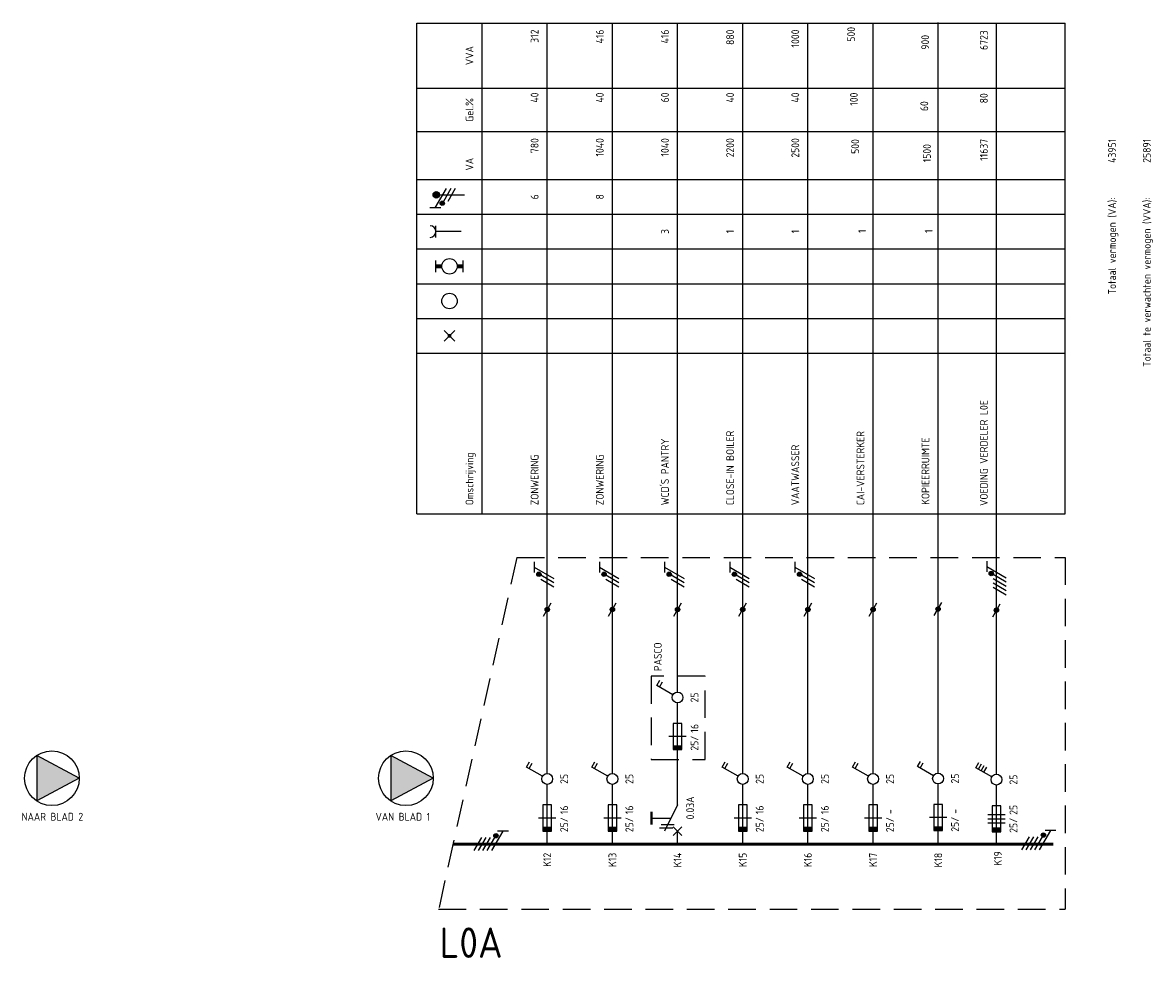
# Model space of a CAD drawing. Extents: x 30 to 1491, y -30 to 580.
# Tile 2 of 6: x 393 to 654, y 52 to 267. Entities that reach past the tile are written whole.
import ezdxf
from ezdxf.enums import TextEntityAlignment as Align

# ---------------------------------------------------------------- set-up
doc = ezdxf.new("R2010")
doc.units = 0
doc.linetypes.add('HIDDEN', pattern=[9.525, 6.35, -3.175])
doc.layers.get('0').update_dxf_attribs({"linetype": 'CONTINUOUS'})
for name, color, linetype in [('EL$1----', 3, 'CONTINUOUS'), ('EL$1----_L0A', 3, 'CONTINUOUS'), ('EL$1----_L1A', 3, 'CONTINUOUS'), ('EL$1----_L1B', 3, 'CONTINUOUS'), ('EL6112--', 3, 'CONTINUOUS'), ('EL6222--', 3, 'CONTINUOUS')]:
    doc.layers.add(name, color=color, linetype=linetype)
doc.styles.add('BURO-018', font='iso.shx', dxfattribs={"height": 1.8})

# ---------------------------------------------------------------- blocks, each defined once
blk = doc.blocks.new('m1')
at = {"color": 0, "linetype": 'Continuous'}
blk.add_line((0, 21), (0, 33), dxfattribs=at)
blk = doc.blocks.new('B2')
at = {"color": 0, "linetype": 'Continuous'}
for p, q in [((0, 16.25), (0, 21)), ((-4.75, 17.74), (-4.05, 18.95)), ((-4.14, 17.39), (-3.44, 18.6)), ((-1.08, 15.62), (-4.75, 17.74)), ((0, 0), (0, 13.75)), ((-1, 9), (-1, 3)), ((1, 9), (-1, 9)), ((1, 3), (1, 9)), ((2, 6), (-2, 6)), ((-1, 3), (1, 3))]:
    blk.add_line(p, q, dxfattribs=at)
blk.add_circle((0, 15), 1.25, dxfattribs=at)
blk.add_solid([(-1, 3), (-1, 4), (1, 3), (1, 4)], dxfattribs=at)
at = {"color": 1, "linetype": 'Continuous', "style": 'BURO-018'}
blk.add_attdef('E_IGS', text='', height=1.8, rotation=90, dxfattribs=at).set_placement((3, 15), align=Align.TOP_CENTER)
blk.add_attdef('E_ISP', text='', height=1.8, rotation=90, dxfattribs=at).set_placement((3, 6.9), align=Align.TOP_LEFT)
at = {"color": 1, "style": 'BURO-018'}
blk.add_attdef('E_VRIJ1', (-3, 3), '', height=1.8, rotation=90, dxfattribs=at)
at = {"color": 1, "linetype": 'Continuous', "style": 'BURO-018'}
blk.add_attdef('E_ISPH', text='', height=1.8, rotation=90, dxfattribs=at).set_placement((3, 6.2), align=Align.TOP_RIGHT)
blk = doc.blocks.new('111104')
at = {"color": 0, "linetype": 'Continuous'}
for p, q in [((-3, 6.98), (-3, 4.48)), ((-3, 5.73), (1.5, 3.13)), ((1.5, 2.13), (-1.5, 3.87)), ((1.5, 1.13), (-1.5, 2.87)), ((1.5, 0.13), (-1.5, 1.87)), ((1.5, -0.87), (-1.5, 0.87))]:
    blk.add_line(p, q, dxfattribs=at)
at = {"color": 0, "linetype": 'Continuous', "const_width": 0.5}
blk.add_lwpolyline([(-1.68, 4.12, 1), (-2.18, 4.12, 1)], format="xyb", close=True, dxfattribs=at)
at = {"color": 0, "linetype": 'Continuous'}
blk.add_circle((-1.93, 4.12), 0.5, dxfattribs=at)
at = {"color": 0, "linetype": 'Continuous', "style": 'BURO-018', "flags": 1}
blk.add_attdef('E_MATCODE', text='', height=1.8, dxfattribs=at).set_placement((0, 0), align=Align.MIDDLE)
blk = doc.blocks.new('b1s')
at = {"color": 0, "linetype": 'Continuous'}
blk.add_line((0, 33), (0, 54), dxfattribs=at)
blk = doc.blocks.new('m1s')
at = {"color": 0, "linetype": 'Continuous'}
blk.add_line((0, 54), (0, 66), dxfattribs=at)
blk = doc.blocks.new('0302A1_')
at = {"color": 0, "linetype": 'Continuous'}
blk.add_line((-0.87, -1.5), (0.87, 1.5), dxfattribs=at)
at = {"color": 0, "const_width": 0.5}
blk.add_lwpolyline([(-0.25, 0, 1), (0.25, 0, 1)], format="xyb", close=True, dxfattribs=at)
at = {"color": 0, "linetype": 'Continuous'}
blk.add_circle((0, 0), 0.5, dxfattribs=at)
blk = doc.blocks.new('KOLNR3')
at = {"color": 0, "linetype": 'Continuous'}
blk.add_circle((0, 0), 2, dxfattribs=at)
blk = doc.blocks.new('KOLNR1')
at = {"color": 0, "linetype": 'Continuous'}
for p, q in [((1.41, -1.41), (-1.41, 1.41)), ((-1.41, -1.41), (1.41, 1.41))]:
    blk.add_line(p, q, dxfattribs=at)
at = {"color": 0, "linetype": 'Continuous', "const_width": 0.5}
blk.add_lwpolyline([(-0.25, 0, 1), (0.25, 0, 1)], format="xyb", close=True, dxfattribs=at)
blk = doc.blocks.new('KOLNR5')
at = {"color": 0, "linetype": 'Continuous'}
for p, q in [((-3.5, -1.5), (-3.5, 1.5)), ((3.5, 1.5), (3.5, -1.5))]:
    blk.add_line(p, q, dxfattribs=at)
at = {"color": 0, "linetype": 'Continuous', "const_width": 1}
for points in [[(-2, 0), (-3.5, 0)], [(2, 0), (3.5, 0)]]:
    blk.add_lwpolyline(points, dxfattribs=at)
at = {"color": 0, "linetype": 'Continuous'}
blk.add_circle((0, 0), 2, dxfattribs=at)
blk = doc.blocks.new('KOLNR6')
at = {"color": 0, "linetype": 'Continuous'}
for p, q in [((-3.5, -1.5), (-3.5, 1.5)), ((3, 0), (-3.5, 0))]:
    blk.add_line(p, q, dxfattribs=at)
blk.add_arc((-5, 0), 1.5, 270, 90, dxfattribs=at)
blk = doc.blocks.new('B12')
at = {"color": 0, "linetype": 'Continuous'}
for p, q in [((0, 16.25), (0, 21)), ((-4.75, 17.74), (-4.05, 18.95)), ((-4.14, 17.39), (-3.44, 18.6)), ((-3.54, 17.04), (-2.84, 18.25)), ((-1.08, 15.62), (-4.75, 17.74)), ((-2.93, 16.69), (-2.23, 17.9)), ((0, 0), (0, 13.75)), ((-1, 9), (-1, 3)), ((1, 9), (-1, 9)), ((1, 3), (1, 9)), ((-2, 7), (2, 7)), ((-2, 6), (2, 6)), ((2, 5), (-2, 5)), ((-1, 3), (1, 3))]:
    blk.add_line(p, q, dxfattribs=at)
blk.add_circle((0, 15), 1.25, dxfattribs=at)
blk.add_solid([(-1, 3), (-1, 4), (1, 3), (1, 4)], dxfattribs=at)
at = {"color": 1, "linetype": 'Continuous', "style": 'BURO-018'}
blk.add_attdef('E_IGS', text='', height=1.8, rotation=90, dxfattribs=at).set_placement((3, 15), align=Align.TOP_CENTER)
blk.add_attdef('E_ISP', text='', height=1.8, rotation=90, dxfattribs=at).set_placement((3, 6.9), align=Align.TOP_LEFT)
at = {"color": 1, "style": 'BURO-018'}
blk.add_attdef('E_VRIJ1', (-3, 3), '', height=1.8, rotation=90, dxfattribs=at)
at = {"color": 1, "linetype": 'Continuous', "style": 'BURO-018'}
blk.add_attdef('E_ISPH', text='', height=1.8, rotation=90, dxfattribs=at).set_placement((3, 6.2), align=Align.TOP_RIGHT)
blk = doc.blocks.new('111104A')
at = {"color": 0, "linetype": 'Continuous'}
for p, q in [((-3, 4.98), (-3, 2.48)), ((-3, 3.73), (1.5, 1.13)), ((1.5, 0.13), (-1.5, 1.87)), ((1.5, -0.87), (-1.5, 0.87))]:
    blk.add_line(p, q, dxfattribs=at)
at = {"color": 0, "linetype": 'Continuous', "const_width": 0.5}
blk.add_lwpolyline([(-1.68, 2.12, 1), (-2.18, 2.12, 1)], format="xyb", close=True, dxfattribs=at)
at = {"color": 0, "linetype": 'Continuous'}
blk.add_circle((-1.93, 2.12), 0.5, dxfattribs=at)
at = {"color": 0, "linetype": 'Continuous', "style": 'BURO-018', "flags": 1}
blk.add_attdef('E_MATCODE', text='', height=1.8, dxfattribs=at).set_placement((0, 0), align=Align.MIDDLE)
blk = doc.blocks.new('E00078')
at = {"color": 0, "linetype": 'Continuous'}
for p, q in [((-3, 6.48), (-3, 8.98)), ((-3, 7.73), (1.5, 5.13)), ((1.5, 4.13), (-1.5, 5.87)), ((0, 7.5), (0, 1)), ((1.5, 3.13), (-1.5, 4.87))]:
    blk.add_line(p, q, dxfattribs=at)
at = {"color": 0, "const_width": 0.75}
blk.add_lwpolyline([(-0.38, 7.5, 1), (0.38, 7.5, 1)], format="xyb", close=True, dxfattribs=at)
at = {"color": 0, "linetype": 'Continuous', "const_width": 0.5}
blk.add_lwpolyline([(-2.18, 6.12, 1), (-1.68, 6.12, 1)], format="xyb", close=True, dxfattribs=at)
at = {"color": 0, "linetype": 'Continuous'}
for centre, radius in [((0, 7.5), 0.75), ((-1.93, 6.12), 0.5)]:
    blk.add_circle(centre, radius, dxfattribs=at)
at = {"color": 0, "linetype": 'Continuous', "style": 'BURO-018'}
for tag, p in [('E_GKAST', (0, 14)), ('E_GROEP', (0, 11)), ('E_SGROEP', (4.5, 11))]:
    blk.add_attdef(tag, text='', height=1.8, dxfattribs=at).set_placement(p, align=Align.MIDDLE)
at = {"color": 0, "linetype": 'Continuous', "style": 'BURO-018', "flags": 1}
for tag, p in [('E_VERMCODE', (13, 11)), ('E_MATCODE', (0, 0))]:
    blk.add_attdef(tag, text='', height=1.8, dxfattribs=at).set_placement(p, align=Align.MIDDLE)

msp = doc.modelspace()

# ---------------------------------------------------------------- linework, layer by layer
at = {"color": 1, "linetype": 'HIDDEN'}
for p, q in [((537.93, 116.65), (537.93, 97.5)), ((550.33, 116.65), (537.93, 116.65)), ((550.33, 97.5), (550.33, 116.65)), ((537.93, 97.5), (550.33, 97.5))]:
    msp.add_line(p, q, dxfattribs=at)
at = {"layer": 'EL$1----', "color": 3, "const_width": 0.5}
msp.add_lwpolyline([(538.02, 85.5), (538.02, 82.5)], dxfattribs=at)
at = {"layer": 'EL$1----_L0A', "color": 1}
for p, q in [((484, 267), (633.21, 267)), ((484, 154), (484, 267)), ((499, 154), (499, 267)), ((633.21, 154), (633.21, 267)), ((484, 252), (633.21, 252)), ((484, 242), (633.21, 242)), ((484, 231), (633.21, 231)), ((484, 223), (619, 223)), ((484, 223), (619, 223)), ((484, 223), (619, 223)), ((484, 223), (619, 223)), ((484, 223), (619, 223)), ((484, 223), (619, 223)), ((484, 223), (619, 223)), ((484, 223), (633.21, 223)), ((484, 215), (633.21, 215)), ((484, 207), (619, 207)), ((484, 207), (633.06, 207)), ((484, 199), (619, 199)), ((484, 199), (633.06, 199)), ((484, 191), (633.21, 191)), ((484, 154), (633.21, 154))]:
    msp.add_line(p, q, dxfattribs=at)
at = {"layer": 'EL$1----_L0A'}
for p, q in [((514, 144), (514, 267)), ((529, 144), (529, 267)), ((544, 144), (544, 267)), ((559, 144), (559, 267)), ((574, 144), (574, 267)), ((589, 144), (589, 267)), ((603.96, 144.09), (603.96, 267.09)), ((617.4, 143.84), (617.4, 266.84))]:
    msp.add_line(p, q, dxfattribs=at)
at = {"layer": 'EL$1----_L0A', "color": 1, "linetype": 'HIDDEN'}
for p, q in [((507, 144), (489, 63)), ((507, 144), (633.21, 144)), ((633.21, 144), (633.21, 63)), ((489, 63), (633.21, 63))]:
    msp.add_line(p, q, dxfattribs=at)
at = {"layer": 'EL$1----_L0A', "const_width": 0.7}
msp.add_lwpolyline([(630.53, 78), (492.33, 78)], dxfattribs=at)
at = {"layer": 'EL$1----_L1B', "linetype": 'Continuous'}
for p, q in [((544, 87), (544, 99)), ((544, 87), (541, 81)), ((538.02, 84), (542.5, 84)), ((539.88, 81.75), (542.88, 81.75)), ((540.25, 82.5), (543.25, 82.5)), ((543, 80), (545, 82)), ((543, 82), (545, 80)), ((544, 78), (544, 81))]:
    msp.add_line(p, q, dxfattribs=at)
at = {"layer": 'EL6112--', "color": 2}
for p, q in [((396.5, 98.4), (396.5, 87.92)), ((406.3, 93.16), (396.5, 98.4)), ((487.78, 93.16), (477.98, 98.4)), ((477.98, 98.4), (477.98, 87.92)), ((406.3, 93.16), (396.5, 87.92)), ((487.78, 93.16), (477.98, 87.92))]:
    msp.add_line(p, q, dxfattribs=at)
for centre in [(400, 93.16), (481.48, 93.16)]:
    msp.add_circle(centre, 6.3, dxfattribs=at)
for points in [[(396.5, 98.4), (406.3, 93.16), (396.5, 87.92)], [(477.98, 98.4), (487.78, 93.16), (477.98, 87.92)]]:
    msp.add_solid(points, dxfattribs=at)

# ---------------------------------------------------------------- block references
at = {"layer": 'EL$1----'}
for p in [(514, 132), (529, 132), (544, 132), (559, 132), (574, 132), (589, 132), (603.96, 132.09), (617.4, 131.84)]:
    msp.add_blockref('0302A1_', p, dxfattribs=at)
at = {"layer": 'EL$1----_L0A', "xscale": 0.8888888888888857, "yscale": 0.8888888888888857, "zscale": 0.8888888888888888}
for name, p in [('KOLNR6', (491.5, 219)), ('KOLNR5', (491.5, 211)), ('KOLNR3', (491.5, 203)), ('KOLNR1', (491.5, 195))]:
    msp.add_blockref(name, p, dxfattribs=at)
at = {"layer": 'EL$1----_L0A'}
for name, p in [('m1s', (514, 78)), ('m1s', (529, 78)), ('m1s', (544, 78)), ('m1s', (559, 78)), ('m1s', (574, 78)), ('m1s', (589, 78)), ('m1s', (603.96, 78.6)), ('m1s', (617.4, 77.84)), ('b1s', (544, 84.75)), ('b1s', (514, 78)), ('b1s', (529, 78)), ('b1s', (559, 78)), ('b1s', (574, 78)), ('b1s', (589, 78)), ('b1s', (603.96, 78.09)), ('b1s', (617.4, 77.84)), ('m1', (514, 78)), ('m1', (529, 78)), ('m1', (559, 78)), ('m1', (574, 78)), ('m1', (589, 78)), ('m1', (603.96, 78.09)), ('m1', (617.4, 77.84))]:
    msp.add_blockref(name, p, dxfattribs=at)
ref = msp.add_blockref('B2', (544, 96.75), dxfattribs=at)
ref.add_attrib('E_ISPH', '25/', dxfattribs={"layer": '0', "color": 2, "linetype": 'Continuous', "height": 1.8, "rotation": 90, "style": 'BURO-018'}).set_placement((547, 102.95), align=Align.TOP_RIGHT)
ref.add_attrib('E_ISP', '16', dxfattribs={"layer": '0', "color": 2, "linetype": 'Continuous', "height": 1.8, "rotation": 90, "style": 'BURO-018'}).set_placement((547, 103.65), align=Align.TOP_LEFT)
ref.add_attrib('E_IGS', '25', dxfattribs={"layer": '0', "color": 2, "linetype": 'Continuous', "height": 1.8, "rotation": 90, "style": 'BURO-018'}).set_placement((547, 111.75), align=Align.TOP_CENTER)
ref = msp.add_blockref('B2', (514, 78), dxfattribs=at)
ref.add_attrib('E_ISPH', '25/', dxfattribs={"layer": '0', "color": 2, "linetype": 'Continuous', "height": 1.8, "rotation": 90, "style": 'BURO-018'}).set_placement((517, 84.2), align=Align.TOP_RIGHT)
ref.add_attrib('E_ISP', '16', dxfattribs={"layer": '0', "color": 2, "linetype": 'Continuous', "height": 1.8, "rotation": 90, "style": 'BURO-018'}).set_placement((517, 84.9), align=Align.TOP_LEFT)
ref.add_attrib('E_IGS', '25', dxfattribs={"layer": '0', "color": 2, "linetype": 'Continuous', "height": 1.8, "rotation": 90, "style": 'BURO-018'}).set_placement((517, 93), align=Align.TOP_CENTER)
ref = msp.add_blockref('B2', (529, 78), dxfattribs=at)
ref.add_attrib('E_ISPH', '25/', dxfattribs={"layer": '0', "color": 2, "linetype": 'Continuous', "height": 1.8, "rotation": 90, "style": 'BURO-018'}).set_placement((532, 84.2), align=Align.TOP_RIGHT)
ref.add_attrib('E_ISP', '16', dxfattribs={"layer": '0', "color": 2, "linetype": 'Continuous', "height": 1.8, "rotation": 90, "style": 'BURO-018'}).set_placement((532, 84.9), align=Align.TOP_LEFT)
ref.add_attrib('E_IGS', '25', dxfattribs={"layer": '0', "color": 2, "linetype": 'Continuous', "height": 1.8, "rotation": 90, "style": 'BURO-018'}).set_placement((532, 93), align=Align.TOP_CENTER)
ref = msp.add_blockref('B2', (559, 78), dxfattribs=at)
ref.add_attrib('E_ISPH', '25/', dxfattribs={"layer": '0', "color": 2, "linetype": 'Continuous', "height": 1.8, "rotation": 90, "style": 'BURO-018'}).set_placement((562, 84.2), align=Align.TOP_RIGHT)
ref.add_attrib('E_ISP', '16', dxfattribs={"layer": '0', "color": 2, "linetype": 'Continuous', "height": 1.8, "rotation": 90, "style": 'BURO-018'}).set_placement((562, 84.9), align=Align.TOP_LEFT)
ref.add_attrib('E_IGS', '25', dxfattribs={"layer": '0', "color": 2, "linetype": 'Continuous', "height": 1.8, "rotation": 90, "style": 'BURO-018'}).set_placement((562, 93), align=Align.TOP_CENTER)
ref = msp.add_blockref('B2', (574, 78), dxfattribs=at)
ref.add_attrib('E_ISPH', '25/', dxfattribs={"layer": '0', "color": 2, "linetype": 'Continuous', "height": 1.8, "rotation": 90, "style": 'BURO-018'}).set_placement((577, 84.2), align=Align.TOP_RIGHT)
ref.add_attrib('E_ISP', '16', dxfattribs={"layer": '0', "color": 2, "linetype": 'Continuous', "height": 1.8, "rotation": 90, "style": 'BURO-018'}).set_placement((577, 84.9), align=Align.TOP_LEFT)
ref.add_attrib('E_IGS', '25', dxfattribs={"layer": '0', "color": 2, "linetype": 'Continuous', "height": 1.8, "rotation": 90, "style": 'BURO-018'}).set_placement((577, 93), align=Align.TOP_CENTER)
ref = msp.add_blockref('B2', (589, 78), dxfattribs=at)
ref.add_attrib('E_ISPH', '25/', dxfattribs={"layer": '0', "color": 2, "linetype": 'Continuous', "height": 1.8, "rotation": 90, "style": 'BURO-018'}).set_placement((592, 84.2), align=Align.TOP_RIGHT)
ref.add_attrib('E_ISP', '-', dxfattribs={"layer": '0', "color": 2, "linetype": 'Continuous', "height": 1.8, "rotation": 90, "style": 'BURO-018'}).set_placement((592, 84.9), align=Align.TOP_LEFT)
ref.add_attrib('E_IGS', '25', dxfattribs={"layer": '0', "color": 2, "linetype": 'Continuous', "height": 1.8, "rotation": 90, "style": 'BURO-018'}).set_placement((592, 93), align=Align.TOP_CENTER)
ref = msp.add_blockref('B2', (603.96, 78.09), dxfattribs=at)
ref.add_attrib('E_ISPH', '25/', dxfattribs={"layer": '0', "color": 2, "linetype": 'Continuous', "height": 1.8, "rotation": 90, "style": 'BURO-018'}).set_placement((606.96, 84.29), align=Align.TOP_RIGHT)
ref.add_attrib('E_ISP', '-', dxfattribs={"layer": '0', "color": 2, "linetype": 'Continuous', "height": 1.8, "rotation": 90, "style": 'BURO-018'}).set_placement((606.96, 84.99), align=Align.TOP_LEFT)
ref.add_attrib('E_IGS', '25', dxfattribs={"layer": '0', "color": 2, "linetype": 'Continuous', "height": 1.8, "rotation": 90, "style": 'BURO-018'}).set_placement((606.96, 93.09), align=Align.TOP_CENTER)
at = {"layer": 'EL$1----_L1A'}
ref = msp.add_blockref('B12', (617.4, 77.84), dxfattribs=at)
ref.add_attrib('E_ISPH', '25/', dxfattribs={"layer": '0', "color": 2, "linetype": 'Continuous', "height": 1.8, "rotation": 90, "style": 'BURO-018'}).set_placement((620.4, 84.05), align=Align.TOP_RIGHT)
ref.add_attrib('E_ISP', '25', dxfattribs={"layer": '0', "color": 2, "linetype": 'Continuous', "height": 1.8, "rotation": 90, "style": 'BURO-018'}).set_placement((620.4, 84.75), align=Align.TOP_LEFT)
ref.add_attrib('E_IGS', '25', dxfattribs={"layer": '0', "color": 2, "linetype": 'Continuous', "height": 1.8, "rotation": 90, "style": 'BURO-018'}).set_placement((620.4, 92.84), align=Align.TOP_CENTER)
at = {"layer": 'EL6112--'}
for name, p in [('111104A', (514, 138)), ('111104A', (529, 138)), ('111104A', (544, 138)), ('111104A', (559, 138)), ('111104A', (574, 138)), ('111104', (618.15, 136.16))]:
    msp.add_blockref(name, p, dxfattribs=at)
at = {"layer": 'EL6112--', "rotation": 270}
for p in [(498.08, 78), (624.1, 78.16)]:
    msp.add_blockref('111104', p, dxfattribs=at)
at = {"layer": 'EL6222--', "rotation": 90}
msp.add_blockref('E00078', (495.97, 227.44), dxfattribs=at)

# ---------------------------------------------------------------- texts
at = {"layer": 'EL$1----_L0A', "color": 2, "style": 'BURO-018'}
for s, p in [('500', (584.85, 266.1)), ('312', (512, 265.5)), ('416', (527, 265.5)), ('416', (542, 265.5)), ('880', (557, 265.5)), ('1000', (572, 265.5)), ('6723', (615.4, 265.34)), ('40', (512, 251)), ('40', (527, 251)), ('60', (542, 251)), ('40', (557, 251)), ('40', (572, 251)), ('100', (585.48, 250.98)), ('80', (615.4, 250.84)), ('780', (512, 240.5)), ('1040', (527, 240.5)), ('1040', (542, 240.5)), ('2200', (557, 240.5)), ('2500', (572, 240.5)), ('500', (585.79, 240.27)), ('11637', (615.4, 240.34)), ('43951', (644.91, 240.34)), ('25891', (652.91, 240.34)), ('Totaal vermogen (VA):', (644.91, 226.84)), ('Totaal te verwachten vermogen (VVA):', (652.91, 226.84))]:
    msp.add_text(s, height=1.8, rotation=90, dxfattribs=at).set_placement(p, align=Align.RIGHT)
for s, p in [('900', (601.9, 262.56)), ('VVA', (497, 259.5)), ('Gel.%', (497, 247)), ('60', (601.69, 247.86)), ('1500', (602.31, 237.04)), ('VA', (497, 234.5)), ('6', (512, 227)), ('8', (527, 227)), ('3', (542, 219)), ('1', (557, 219)), ('1', (572, 219)), ('1', (587.39, 219.07)), ('1', (602.71, 219.07))]:
    msp.add_text(s, height=1.8, rotation=90, dxfattribs=at).set_placement(p, align=Align.CENTER)
for s, p in [('VOEDING VERDELER L0E', (615.4, 155.84)), ('CLOSE-IN BOILER', (557, 156)), ('CAI-VERSTERKER', (587, 156)), ('KOPIEERRUIMTE', (601.96, 156.09)), ("WCD'S PANTRY", (542, 156)), ('Omschrijving', (497, 156)), ('ZONWERING', (512, 156)), ('ZONWERING', (527, 156)), ('VAATWASSER', (572, 156))]:
    msp.add_text(s, height=1.8, rotation=90, dxfattribs=at).set_placement(p)
for s, p in [('K12', (514, 76)), ('K13', (529, 76)), ('K14', (544, 76)), ('K15', (559, 76)), ('K16', (574, 76)), ('K17', (589, 76)), ('K18', (604, 76)), ('K19', (617.71, 76.37))]:
    msp.add_text(s, height=1.8, rotation=90, dxfattribs=at).set_placement(p, align=Align.MIDDLE_RIGHT)
at = {"layer": 'EL$1----_L0A', "color": 4, "style": 'BURO-018'}
msp.add_text('L0A', height=7, dxfattribs=at).set_placement((503.73, 55.31), align=Align.MIDDLE_RIGHT)
at = {"layer": 'EL$1----_L1B', "color": 2, "style": 'BURO-018'}
for s, p in [('PASCO', (538.55, 117.81)), ('0.03A', (546, 83.67))]:
    msp.add_text(s, height=1.8, rotation=90, dxfattribs=at).set_placement(p, align=Align.TOP_LEFT)
at = {"layer": 'EL6112--', "color": 2, "style": 'BURO-018'}
for s, p in [('NAAR BLAD 2', (393, 83.4)), ('VAN BLAD 1', (474.48, 83.4))]:
    msp.add_text(s, height=1.8, dxfattribs=at).set_placement(p)

doc.saveas('drawing.dxf')
